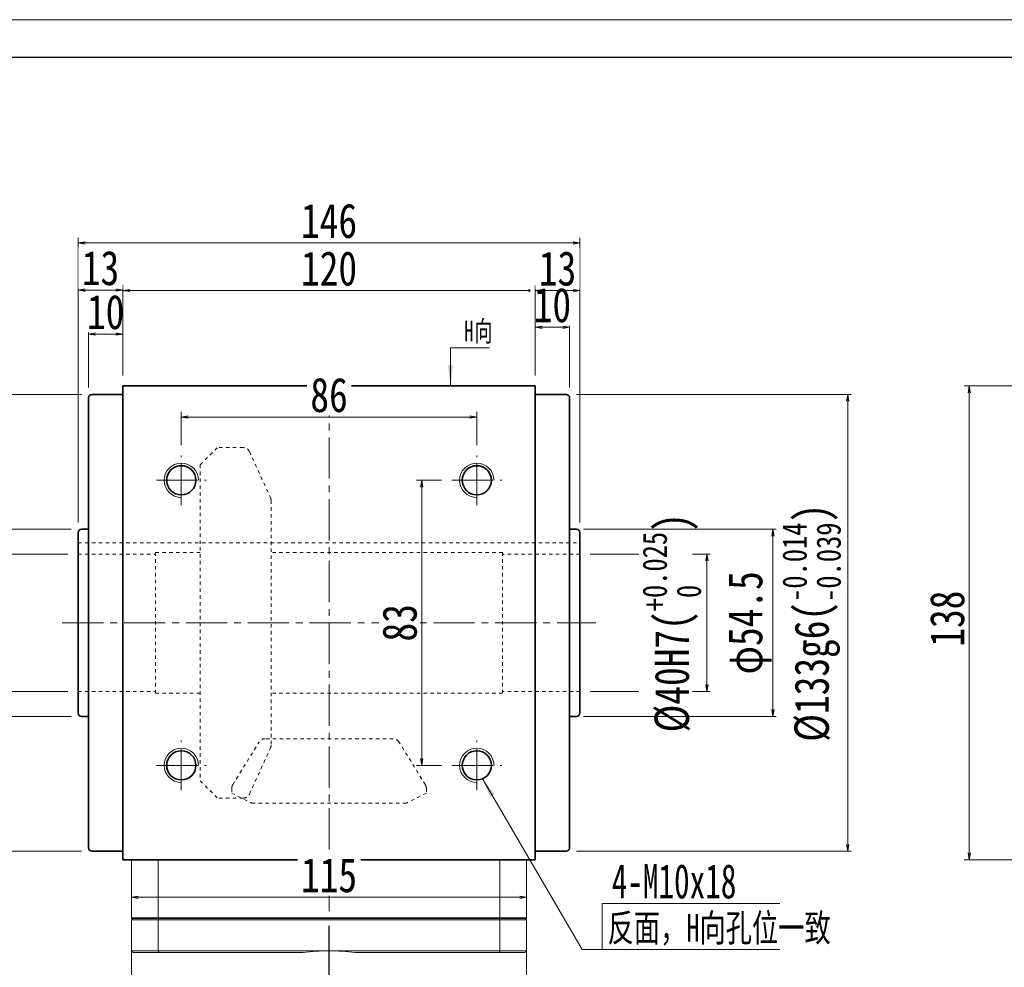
# Model space of a CAD drawing. Header units: millimetres. Extents: x 36 to 1352, y 12 to 678.
# Tile 4 of 5: x 197 to 483, y 402 to 678. Entities that reach past the tile are written whole.
import ezdxf

# ---------------------------------------------------------------- set-up
doc = ezdxf.new("R2010")
doc.units = ezdxf.units.MM
for name, pattern in [('CENTER2', [28.575, 19.05, -3.175, 3.175, -3.175]), ('点画线', [18, 12, -2, 2, -2]), ('虚线', [2, 1, -1])]:
    doc.linetypes.add(name, pattern=pattern)
doc.layers.add('3中心线层', color=1, linetype='CENTER2')
for name, color, linetype, lineweight in [('中心线层', 1, '点画线', 18), ('图框_外框线', 7, 'Continuous', 18), ('尺寸线层', 3, 'Continuous', 18), ('粗实线层', 7, 'Continuous', 35)]:
    doc.layers.add(name, color=color, linetype=linetype, lineweight=lineweight)
doc.styles.get("Standard").update_dxf_attribs({"font": 'SimSun.ttf'})
doc.styles.add('宋体', font='SimSun.ttf', dxfattribs={"width": 0.8})
doc.styles.add('标准', font='txt', dxfattribs={"width": 0.667})
doc.dimstyles.new('A水平标注$0', dxfattribs={"dimtxt": 3.5, "dimasz": 2, "dimexe": 1.5, "dimexo": 3, "dimgap": 1.1, "dimtad": 1, "dimtoh": 1, "dimdec": 4, "dimdsep": 46, "dimtxsty": '宋体', "dimblk": 'OPEN', "dimcen": 3, "dimclrd": 3, "dimclre": 3, "dimclrt": 6, "dimadec": 0, "dimazin": 0, "dimtm": 1e-09, "dimtfac": 1, "dimtdec": 4, "dimtix": 1, "dimtmove": 0, "dimatfit": 3, "dimldrblk": 'OPEN', "dimfxl": 0, "dimlwd": 13, "dimlwe": 13, "dimarcsym": 0})
doc.dimstyles.new('D直径标注φ25', dxfattribs={"dimtxt": 3.5, "dimasz": 2, "dimexe": 1, "dimexo": 3, "dimtad": 1, "dimtoh": 1, "dimdec": 1, "dimdsep": 46, "dimtxsty": '宋体', "dimblk": 'OPEN', "dimcen": 3, "dimclrd": 3, "dimclre": 3, "dimclrt": 130, "dimadec": 0, "dimazin": 0, "dimtm": 1e-09, "dimtfac": 1, "dimtdec": 1, "dimtmove": 0, "dimatfit": 0, "dimldrblk": 'OPEN', "dimfxl": 0, "dimlwd": 13, "dimlwe": 13, "dimarcsym": 0})
doc.dimstyles.new('螺孔(M8-7H)', dxfattribs={"dimtxt": 3.5, "dimasz": 2, "dimexe": 1.25, "dimexo": 3, "dimtad": 1, "dimtoh": 1, "dimdec": 4, "dimdsep": 46, "dimtxsty": '宋体', "dimblk": 'OPEN', "dimcen": 3, "dimclrd": 3, "dimclre": 3, "dimclrt": 2, "dimadec": 0, "dimazin": 0, "dimtm": 1e-09, "dimtfac": 1, "dimtdec": 4, "dimtmove": 0, "dimatfit": 3, "dimldrblk": 'OPEN', "dimfxl": 0, "dimlwd": 9, "dimlwe": 9, "dimarcsym": 0})

# ---------------------------------------------------------------- blocks, each defined once
blk = doc.blocks.new('_Open')
at = {"color": 0, "linetype": 'ByBlock', "lineweight": -2}
for p, q in [((-1, 0.17), (0, 0)), ((-1, -0.17), (0, 0)), ((0, 0), (-1, 0))]:
    blk.add_line(p, q, dxfattribs=at)
blk = doc.blocks.new('*D10')
at = {"layer": 'Defpoints', "color": 0, "transparency": 16777216}
for p in [(507.73, 571.52), (472.87, 433.52), (507.73, 433.52)]:
    blk.add_point(p, dxfattribs=at)
at = {"layer": '尺寸线层', "color": 3, "lineweight": 13, "transparency": 16777216}
for p, q in [((504.73, 571.52), (471.37, 571.52)), ((472.87, 569.52), (472.87, 435.52)), ((504.73, 433.52), (471.37, 433.52))]:
    blk.add_line(p, q, dxfattribs=at)
at = {"layer": '尺寸线层', "color": 3, "lineweight": 13, "transparency": 16777216, "xscale": 2, "yscale": 2, "zscale": 2}
for p, rotation in [((472.87, 571.52), 90), ((472.87, 433.52), 270)]:
    blk.add_blockref('_Open', p, dxfattribs=dict(at, rotation=rotation))
at = {"layer": '尺寸线层', "color": 6, "transparency": 16777216, "insert": (466.49, 503.72), "char_height": 10, "attachment_point": 5, "rotation": 90, "style": '宋体', "bg_fill": 3, "box_fill_scale": 1.1, "bg_fill_color": 257, "bg_fill_transparency": 0}
blk.add_mtext('138', dxfattribs=at)
blk = doc.blocks.new('*D12')
at = {"layer": 'Defpoints', "color": 0, "transparency": 16777216}
for p in [(346.58, 599.24), (226.58, 571.52), (346.58, 571.52)]:
    blk.add_point(p, dxfattribs=at)
at = {"layer": '尺寸线层', "color": 3, "lineweight": 13, "transparency": 16777216}
for p, q in [((226.58, 574.52), (226.58, 600.74)), ((228.58, 599.24), (344.58, 599.24)), ((346.58, 574.52), (346.58, 600.74))]:
    blk.add_line(p, q, dxfattribs=at)
at = {"layer": '尺寸线层', "color": 3, "lineweight": 13, "transparency": 16777216, "xscale": 2, "yscale": 2, "zscale": 2, "rotation": 180}
blk.add_blockref('_Open', (226.58, 599.24), dxfattribs=at)
at = {"layer": '尺寸线层', "color": 3, "lineweight": 13, "transparency": 16777216, "xscale": 2, "yscale": 2, "zscale": 2}
blk.add_blockref('_Open', (346.58, 599.24), dxfattribs=at)
at = {"layer": '尺寸线层', "color": 6, "transparency": 16777216, "insert": (286.58, 605.63), "char_height": 10, "attachment_point": 5, "style": '宋体', "bg_fill": 3, "box_fill_scale": 1.1, "bg_fill_color": 257, "bg_fill_transparency": 0}
blk.add_mtext('120', dxfattribs=at)
blk = doc.blocks.new('*D13')
at = {"layer": 'Defpoints', "color": 0, "transparency": 16777216}
for p in [(216.58, 586.57), (226.58, 571.52), (216.58, 568.02)]:
    blk.add_point(p, dxfattribs=at)
at = {"layer": '尺寸线层', "color": 3, "lineweight": 13, "transparency": 16777216}
for p, q in [((216.58, 571.02), (216.58, 588.07)), ((226.58, 574.52), (226.58, 588.07)), ((224.58, 586.57), (218.58, 586.57))]:
    blk.add_line(p, q, dxfattribs=at)
at = {"layer": '尺寸线层', "color": 3, "lineweight": 13, "transparency": 16777216, "xscale": 2, "yscale": 2, "zscale": 2, "rotation": 180}
blk.add_blockref('_Open', (216.58, 586.57), dxfattribs=at)
at = {"layer": '尺寸线层', "color": 3, "lineweight": 13, "transparency": 16777216, "xscale": 2, "yscale": 2, "zscale": 2}
blk.add_blockref('_Open', (226.58, 586.57), dxfattribs=at)
at = {"layer": '尺寸线层', "color": 6, "transparency": 16777216, "insert": (221.58, 592.96), "char_height": 10, "attachment_point": 5, "style": '宋体', "bg_fill": 3, "box_fill_scale": 1.1, "bg_fill_color": 257, "bg_fill_transparency": 0}
blk.add_mtext('10', dxfattribs=at)
blk = doc.blocks.new('*D14')
at = {"layer": 'Defpoints', "color": 0, "transparency": 16777216}
for p in [(356.58, 588.57), (346.58, 571.52), (356.58, 568.02)]:
    blk.add_point(p, dxfattribs=at)
at = {"layer": '尺寸线层', "color": 3, "lineweight": 13, "transparency": 16777216}
for p, q in [((346.58, 574.52), (346.58, 590.07)), ((348.58, 588.57), (354.58, 588.57)), ((356.58, 571.02), (356.58, 590.07))]:
    blk.add_line(p, q, dxfattribs=at)
at = {"layer": '尺寸线层', "color": 3, "lineweight": 13, "transparency": 16777216, "xscale": 2, "yscale": 2, "zscale": 2, "rotation": 180}
blk.add_blockref('_Open', (346.58, 588.57), dxfattribs=at)
at = {"layer": '尺寸线层', "color": 3, "lineweight": 13, "transparency": 16777216, "xscale": 2, "yscale": 2, "zscale": 2}
blk.add_blockref('_Open', (356.58, 588.57), dxfattribs=at)
at = {"layer": '尺寸线层', "color": 6, "transparency": 16777216, "insert": (351.58, 594.96), "char_height": 10, "attachment_point": 5, "style": '宋体', "bg_fill": 3, "box_fill_scale": 1.1, "bg_fill_color": 257, "bg_fill_transparency": 0}
blk.add_mtext('10', dxfattribs=at)
blk = doc.blocks.new('*D15')
at = {"layer": 'Defpoints', "color": 0, "transparency": 16777216}
for p in [(359.58, 613.12), (213.58, 528.77), (359.58, 528.77)]:
    blk.add_point(p, dxfattribs=at)
at = {"layer": '尺寸线层', "color": 3, "lineweight": 13, "transparency": 16777216}
for p, q in [((213.58, 531.77), (213.58, 614.62)), ((359.58, 531.77), (359.58, 614.62)), ((215.58, 613.12), (357.58, 613.12))]:
    blk.add_line(p, q, dxfattribs=at)
at = {"layer": '尺寸线层', "color": 3, "lineweight": 13, "transparency": 16777216, "xscale": 2, "yscale": 2, "zscale": 2, "rotation": 180}
blk.add_blockref('_Open', (213.58, 613.12), dxfattribs=at)
at = {"layer": '尺寸线层', "color": 3, "lineweight": 13, "transparency": 16777216, "xscale": 2, "yscale": 2, "zscale": 2}
blk.add_blockref('_Open', (359.58, 613.12), dxfattribs=at)
at = {"layer": '尺寸线层', "color": 6, "transparency": 16777216, "insert": (286.58, 619.51), "char_height": 10, "attachment_point": 5, "style": '宋体', "bg_fill": 3, "box_fill_scale": 1.1, "bg_fill_color": 257, "bg_fill_transparency": 0}
blk.add_mtext('146', dxfattribs=at)
blk = doc.blocks.new('*D16')
at = {"layer": 'Defpoints', "color": 0, "transparency": 16777216}
for p in [(359.58, 522.52), (359.58, 482.52)]:
    blk.add_point(p, dxfattribs=at)
at = {"layer": '尺寸线层', "color": 3, "lineweight": 13, "transparency": 16777216}
for p, q in [((362.58, 522.52), (397.51, 522.52)), ((396.51, 484.52), (396.51, 520.52)), ((362.58, 482.52), (397.51, 482.52))]:
    blk.add_line(p, q, dxfattribs=at)
at = {"layer": '尺寸线层', "color": 3, "lineweight": 13, "transparency": 16777216, "xscale": 2, "yscale": 2, "zscale": 2}
for p, rotation in [((396.51, 522.52), 90), ((396.51, 482.52), 270)]:
    blk.add_blockref('_Open', p, dxfattribs=dict(at, rotation=rotation))
at = {"layer": '尺寸线层', "color": 130, "transparency": 16777216, "insert": (386.3, 502.52), "char_height": 10, "attachment_point": 5, "rotation": 90, "style": '宋体', "bg_fill": 3, "box_fill_scale": 1.1, "bg_fill_color": 257, "bg_fill_transparency": 0}
blk.add_mtext('{\\A1;\\A1;%%C40H7({\\H0.707107x;\\S+0.025^  0;})}', dxfattribs=at)
at = {"layer": 'Defpoints', "color": 0, "transparency": 16777216}
blk.add_point((396.51, 522.52), dxfattribs=at)
blk = doc.blocks.new('*D17')
at = {"layer": 'Defpoints', "color": 0, "transparency": 16777216}
for p in [(357.58, 529.77), (415.73, 529.77), (357.58, 475.27)]:
    blk.add_point(p, dxfattribs=at)
at = {"layer": '尺寸线层', "color": 3, "lineweight": 13, "transparency": 16777216}
for p, q in [((360.58, 529.77), (416.73, 529.77)), ((415.73, 477.27), (415.73, 527.77)), ((360.58, 475.27), (416.73, 475.27))]:
    blk.add_line(p, q, dxfattribs=at)
at = {"layer": '尺寸线层', "color": 3, "lineweight": 13, "transparency": 16777216, "xscale": 2, "yscale": 2, "zscale": 2}
for p, rotation in [((415.73, 529.77), 90), ((415.73, 475.27), 270)]:
    blk.add_blockref('_Open', p, dxfattribs=dict(at, rotation=rotation))
at = {"layer": '尺寸线层', "color": 130, "transparency": 16777216, "insert": (409.01, 502.52), "char_height": 10, "attachment_point": 5, "rotation": 90, "style": '宋体', "bg_fill": 3, "box_fill_scale": 1.1, "bg_fill_color": 256, "bg_fill_true_color": 13158600, "bg_fill_transparency": 0}
blk.add_mtext('φ54.5', dxfattribs=at)
blk = doc.blocks.new('*D18')
at = {"layer": 'Defpoints', "color": 0, "transparency": 16777216}
for p in [(217.58, 569.02), (137.78, 436.02), (217.58, 436.02)]:
    blk.add_point(p, dxfattribs=at)
at = {"layer": '尺寸线层', "color": 3, "lineweight": 13, "transparency": 16777216}
for p, q in [((214.58, 569.02), (136.78, 569.02)), ((137.78, 567.02), (137.78, 438.02)), ((214.58, 436.02), (136.78, 436.02))]:
    blk.add_line(p, q, dxfattribs=at)
at = {"layer": '尺寸线层', "color": 3, "lineweight": 13, "transparency": 16777216, "xscale": 2, "yscale": 2, "zscale": 2}
for p, rotation in [((137.78, 569.02), 89.99999999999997), ((137.78, 436.02), 270)]:
    blk.add_blockref('_Open', p, dxfattribs=dict(at, rotation=rotation))
at = {"layer": '尺寸线层', "color": 130, "transparency": 16777216, "insert": (127.24, 502.52), "char_height": 10, "attachment_point": 5, "rotation": 90, "style": '宋体', "bg_fill": 3, "box_fill_scale": 1.1, "bg_fill_color": 257, "bg_fill_transparency": 0}
blk.add_mtext('{\\A1;\\A1;%%C133g6({\\H0.707107x;\\S-0.014^ -0.039;})}', dxfattribs=at)
blk = doc.blocks.new('*D19')
at = {"layer": 'Defpoints', "color": 0, "transparency": 16777216}
for p in [(213.58, 522.52), (213.58, 482.52)]:
    blk.add_point(p, dxfattribs=at)
at = {"layer": '尺寸线层', "color": 3, "lineweight": 13, "transparency": 16777216}
for p, q in [((210.58, 522.52), (190.52, 522.52)), ((191.52, 484.52), (191.52, 520.52)), ((210.58, 482.52), (190.52, 482.52))]:
    blk.add_line(p, q, dxfattribs=at)
at = {"layer": '尺寸线层', "color": 3, "lineweight": 13, "transparency": 16777216, "xscale": 2, "yscale": 2, "zscale": 2}
for p, rotation in [((191.52, 522.52), 90), ((191.52, 482.52), 270)]:
    blk.add_blockref('_Open', p, dxfattribs=dict(at, rotation=rotation))
at = {"layer": '尺寸线层', "color": 130, "transparency": 16777216, "insert": (181.32, 502.52), "char_height": 10, "attachment_point": 5, "rotation": 90, "style": '宋体', "bg_fill": 3, "box_fill_scale": 1.1, "bg_fill_color": 257, "bg_fill_transparency": 0}
blk.add_mtext('{\\A1;\\A1;%%C40H7({\\H0.707107x;\\S+0.025^  0;})}', dxfattribs=at)
at = {"layer": 'Defpoints', "color": 0, "transparency": 16777216}
blk.add_point((191.52, 522.52), dxfattribs=at)
blk = doc.blocks.new('*D20')
at = {"layer": 'Defpoints', "color": 0, "transparency": 16777216}
for p in [(162.14, 529.77), (214.58, 529.77), (214.58, 475.27)]:
    blk.add_point(p, dxfattribs=at)
at = {"layer": '尺寸线层', "color": 3, "lineweight": 13, "transparency": 16777216}
for p, q in [((211.58, 529.77), (161.14, 529.77)), ((162.14, 477.27), (162.14, 527.77)), ((211.58, 475.27), (161.14, 475.27))]:
    blk.add_line(p, q, dxfattribs=at)
at = {"layer": '尺寸线层', "color": 3, "lineweight": 13, "transparency": 16777216, "xscale": 2, "yscale": 2, "zscale": 2}
for p, rotation in [((162.14, 529.77), 90), ((162.14, 475.27), 270)]:
    blk.add_blockref('_Open', p, dxfattribs=dict(at, rotation=rotation))
at = {"layer": '尺寸线层', "color": 130, "transparency": 16777216, "insert": (155.41, 502.52), "char_height": 10, "attachment_point": 5, "rotation": 90, "style": '宋体', "bg_fill": 3, "box_fill_scale": 1.1, "bg_fill_color": 257, "bg_fill_transparency": 0}
blk.add_mtext('φ54.5', dxfattribs=at)
blk = doc.blocks.new('*D21')
at = {"layer": 'Defpoints', "color": 0, "transparency": 16777216}
for p in [(355.58, 569.02), (355.58, 436.02), (437.53, 436.02)]:
    blk.add_point(p, dxfattribs=at)
at = {"layer": '尺寸线层', "color": 3, "lineweight": 13, "transparency": 16777216}
for p, q in [((358.58, 569.02), (438.53, 569.02)), ((437.53, 567.02), (437.53, 438.02)), ((358.58, 436.02), (438.53, 436.02))]:
    blk.add_line(p, q, dxfattribs=at)
at = {"layer": '尺寸线层', "color": 3, "lineweight": 13, "transparency": 16777216, "xscale": 2, "yscale": 2, "zscale": 2}
for p, rotation in [((437.53, 569.02), 90), ((437.53, 436.02), 270)]:
    blk.add_blockref('_Open', p, dxfattribs=dict(at, rotation=rotation))
at = {"layer": '尺寸线层', "color": 130, "transparency": 16777216, "insert": (426.99, 502.52), "char_height": 10, "attachment_point": 5, "rotation": 90, "style": '宋体', "bg_fill": 3, "box_fill_scale": 1.1, "bg_fill_color": 257, "bg_fill_transparency": 0}
blk.add_mtext('{\\A1;\\A1;%%C133g6({\\H0.707107x;\\S-0.014^ -0.039;})}', dxfattribs=at)
blk = doc.blocks.new('*D23')
at = {"layer": 'Defpoints', "color": 0, "transparency": 16777216}
for p in [(243.58, 562.42), (243.58, 551.27), (329.58, 551.27)]:
    blk.add_point(p, dxfattribs=at)
at = {"layer": '尺寸线层', "color": 3, "lineweight": 13, "transparency": 16777216}
for p, q in [((243.58, 554.27), (243.58, 563.92)), ((327.58, 562.42), (245.58, 562.42)), ((329.58, 554.27), (329.58, 563.92))]:
    blk.add_line(p, q, dxfattribs=at)
at = {"layer": '尺寸线层', "color": 3, "lineweight": 13, "transparency": 16777216, "xscale": 2, "yscale": 2, "zscale": 2, "rotation": 180}
blk.add_blockref('_Open', (243.58, 562.42), dxfattribs=at)
at = {"layer": '尺寸线层', "color": 3, "lineweight": 13, "transparency": 16777216, "xscale": 2, "yscale": 2, "zscale": 2}
blk.add_blockref('_Open', (329.58, 562.42), dxfattribs=at)
at = {"layer": '尺寸线层', "color": 6, "transparency": 16777216, "insert": (286.58, 568.81), "char_height": 10, "attachment_point": 5, "style": '宋体', "bg_fill": 3, "box_fill_scale": 1.1, "bg_fill_color": 257, "bg_fill_transparency": 0}
blk.add_mtext('86', dxfattribs=at)
blk = doc.blocks.new('*X5')
at = {"layer": '尺寸线层', "linetype": 'Continuous'}
blk.add_hatch(color=0, dxfattribs=at).paths.add_polyline_path([(-1.02, -11.08), (-1.77, -5.08), (-0.27, -5.08)], flags=0)
at = {"layer": '尺寸线层', "color": 0, "linetype": 'Continuous'}
blk.add_line((-1.02, -11.08), (-1.02, 0), dxfattribs=at)
at = {"layer": '尺寸线层', "color": 0}
for p, q in [((-1.02, 0), (0, 0)), ((0, 0), (10.33, 0)), ((0, 0), (0, 0))]:
    blk.add_line(p, q, dxfattribs=at)
at = {"layer": '尺寸线层', "color": 0, "insert": (3, 1.2), "char_height": 6, "width": 14.6581, "attachment_point": 7, "line_spacing_factor": 1.15057, "style": '标准'}
blk.add_mtext('\\T1.1;H向', dxfattribs=at)
blk = doc.blocks.new('*D24')
at = {"layer": 'Defpoints', "color": 0, "transparency": 16777216}
for p in [(359.58, 599.24), (346.58, 571.52), (359.58, 528.77)]:
    blk.add_point(p, dxfattribs=at)
at = {"layer": '尺寸线层', "color": 3, "lineweight": 13, "transparency": 16777216}
for p, q in [((346.58, 574.52), (346.58, 600.74)), ((348.58, 599.24), (357.58, 599.24)), ((359.58, 531.77), (359.58, 600.74))]:
    blk.add_line(p, q, dxfattribs=at)
at = {"layer": '尺寸线层', "color": 3, "lineweight": 13, "transparency": 16777216, "xscale": 2, "yscale": 2, "zscale": 2, "rotation": 180}
blk.add_blockref('_Open', (346.58, 599.24), dxfattribs=at)
at = {"layer": '尺寸线层', "color": 3, "lineweight": 13, "transparency": 16777216, "xscale": 2, "yscale": 2, "zscale": 2}
blk.add_blockref('_Open', (359.58, 599.24), dxfattribs=at)
at = {"layer": '尺寸线层', "color": 6, "transparency": 16777216, "insert": (353.08, 605.63), "char_height": 10, "attachment_point": 5, "style": '宋体', "bg_fill": 3, "box_fill_scale": 1.1, "bg_fill_color": 257, "bg_fill_transparency": 0}
blk.add_mtext('13', dxfattribs=at)
blk = doc.blocks.new('*D25')
at = {"layer": 'Defpoints', "color": 0, "transparency": 16777216}
for p in [(213.58, 599.37), (226.58, 571.52), (213.58, 528.77)]:
    blk.add_point(p, dxfattribs=at)
at = {"layer": '尺寸线层', "color": 3, "lineweight": 13, "transparency": 16777216}
for p, q in [((213.58, 531.77), (213.58, 600.87)), ((224.58, 599.37), (215.58, 599.37)), ((226.58, 574.52), (226.58, 600.87))]:
    blk.add_line(p, q, dxfattribs=at)
at = {"layer": '尺寸线层', "color": 3, "lineweight": 13, "transparency": 16777216, "xscale": 2, "yscale": 2, "zscale": 2, "rotation": 180}
blk.add_blockref('_Open', (213.58, 599.37), dxfattribs=at)
at = {"layer": '尺寸线层', "color": 3, "lineweight": 13, "transparency": 16777216, "xscale": 2, "yscale": 2, "zscale": 2}
blk.add_blockref('_Open', (226.58, 599.37), dxfattribs=at)
at = {"layer": '尺寸线层', "color": 6, "transparency": 16777216, "insert": (220.08, 605.76), "char_height": 10, "attachment_point": 5, "style": '宋体', "bg_fill": 3, "box_fill_scale": 1.1, "bg_fill_color": 257, "bg_fill_transparency": 0}
blk.add_mtext('13', dxfattribs=at)
blk = doc.blocks.new('*D26')
at = {"layer": 'Defpoints', "color": 0, "transparency": 16777216}
for p in [(322.33, 544.02), (313.56, 461.02), (322.33, 461.02)]:
    blk.add_point(p, dxfattribs=at)
at = {"layer": '尺寸线层', "color": 3, "lineweight": 13, "transparency": 16777216}
for p, q in [((319.33, 544.02), (312.06, 544.02)), ((313.56, 542.02), (313.56, 463.02)), ((319.33, 461.02), (312.06, 461.02))]:
    blk.add_line(p, q, dxfattribs=at)
at = {"layer": '尺寸线层', "color": 3, "lineweight": 13, "transparency": 16777216, "xscale": 2, "yscale": 2, "zscale": 2}
for p, rotation in [((313.56, 544.02), 90), ((313.56, 461.02), 270)]:
    blk.add_blockref('_Open', p, dxfattribs=dict(at, rotation=rotation))
at = {"layer": '尺寸线层', "color": 6, "transparency": 16777216, "insert": (307.17, 502.52), "char_height": 10, "attachment_point": 5, "rotation": 90, "style": '宋体', "bg_fill": 3, "box_fill_scale": 1.1, "bg_fill_color": 257, "bg_fill_transparency": 0}
blk.add_mtext('83', dxfattribs=at)
blk = doc.blocks.new('*D7')
at = {"layer": 'Defpoints', "color": 0, "transparency": 16777216}
for p in [(229.08, 433.42), (344.08, 433.42), (344.08, 422.64)]:
    blk.add_point(p, dxfattribs=at)
at = {"layer": '尺寸线层', "color": 3, "lineweight": 13, "transparency": 16777216}
for p, q in [((229.08, 430.42), (229.08, 421.14)), ((344.08, 430.42), (344.08, 421.14)), ((231.08, 422.64), (342.08, 422.64))]:
    blk.add_line(p, q, dxfattribs=at)
at = {"layer": '尺寸线层', "color": 3, "lineweight": 13, "transparency": 16777216, "xscale": 2, "yscale": 2, "zscale": 2, "rotation": 180}
blk.add_blockref('_Open', (229.08, 422.64), dxfattribs=at)
at = {"layer": '尺寸线层', "color": 3, "lineweight": 13, "transparency": 16777216, "xscale": 2, "yscale": 2, "zscale": 2}
blk.add_blockref('_Open', (344.08, 422.64), dxfattribs=at)
at = {"layer": '尺寸线层', "color": 6, "transparency": 16777216, "insert": (286.58, 429), "char_height": 10, "attachment_point": 5, "style": '宋体', "bg_fill": 3, "box_fill_scale": 1.1, "bg_fill_color": 257, "bg_fill_transparency": 0}
blk.add_mtext('115', dxfattribs=at)
blk = doc.blocks.new('*D32')
at = {"color": 3, "lineweight": 9, "transparency": 16777216}
for p, q in [((521.45, 451.94), (522.42, 453.69)), ((520.47, 450.2), (515.57, 441.48)), ((483.41, 384.28), (514.59, 439.74)), ((434.24, 384.28), (483.41, 384.28))]:
    blk.add_line(p, q, dxfattribs=at)
at = {"layer": 'Defpoints', "color": 0, "transparency": 16777216}
for p in [(520.47, 450.2), (515.57, 441.48)]:
    blk.add_point(p, dxfattribs=at)
at = {"color": 3, "lineweight": 9, "transparency": 16777216, "xscale": 2, "yscale": 2, "zscale": 2}
for p, rotation in [((520.47, 450.2), 240.6614555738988), ((515.57, 441.48), 60.66145557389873)]:
    blk.add_blockref('_Open', p, dxfattribs=dict(at, rotation=rotation))
at = {"color": 2, "transparency": 16777216, "insert": (458.08, 390.89), "char_height": 10, "attachment_point": 5, "style": '宋体', "bg_fill": 3, "box_fill_scale": 1.1, "bg_fill_color": 257, "bg_fill_transparency": 0}
blk.add_mtext('4-M10{\\famgdt|b0|i0|c0|p0;x}{18}', dxfattribs=at)

msp = doc.modelspace()

# ---------------------------------------------------------------- hatches: boundary and pattern name
at = {"layer": '尺寸线层', "linetype": 'Continuous'}
msp.add_hatch(color=0, dxfattribs=at).paths.add_polyline_path([(331.11067, 457.32246), (334.77843, 452.51516), (333.48224, 451.76025)], flags=0)

# ---------------------------------------------------------------- linework, layer by layer
at = {"color": 7, "linetype": 'Continuous', "lineweight": 15}
for p, q in [((226.58247, 433.51902), (227.58247, 433.51902)), ((229.08247, 433.41787), (229.08247, 416.51902)), ((236.88589, 416.51902), (236.88589, 433.41787)), ((336.27905, 433.41787), (336.27905, 416.51902)), ((344.08247, 416.51902), (344.08247, 433.41787)), ((229.08247, 416.01902), (236.88589, 416.01902)), ((229.08247, 416.01902), (229.08247, 407.01902)), ((237.07237, 416.51902), (229.58247, 416.51902)), ((236.88589, 416.01902), (336.27905, 416.01902)), ((236.88589, 407.01902), (236.88589, 416.01902)), ((336.09257, 416.51902), (237.07237, 416.51902)), ((343.58247, 416.51902), (336.09257, 416.51902)), ((336.27905, 416.01902), (336.27905, 407.01902)), ((336.27905, 416.01902), (344.08247, 416.01902)), ((344.08247, 407.01902), (344.08247, 416.01902)), ((236.88589, 407.01902), (229.08247, 407.01902)), ((286.58247, 407.01902), (236.88589, 407.01902)), ((336.27905, 407.01902), (286.58247, 407.01902)), ((344.08247, 407.01902), (336.27905, 407.01902)), ((229.58247, 406.51902), (237.07237, 406.51902)), ((237.07237, 406.51902), (279.01609, 406.51902)), ((294.14884, 406.51902), (336.09257, 406.51902)), ((336.09257, 406.51902), (343.58247, 406.51902))]:
    msp.add_line(p, q, dxfattribs=at)
for centre, radius, start, end in [((243.58247, 544.01902), 5, 0, 270), ((329.58247, 544.01902), 5, 0, 270), ((243.58247, 461.01902), 5, 0, 270), ((329.58247, 461.01902), 5, 0, 270), ((286.58247, 349.51902), 57.5, 90, 97.5614297), ((286.58247, 349.51902), 57.5, 82.4385703, 90)]:
    msp.add_arc(centre, radius, start, end, dxfattribs=at)
for points in [[(229.08247, 416.01902), (229.58247, 416.51902)], [(236.88589, 416.01902), (237.07237, 416.51902)], [(336.27905, 416.01902), (336.09257, 416.51902)], [(343.58247, 416.51902), (344.08247, 416.01902)], [(229.08247, 371.01902), (229.08247, 407.01902)], [(229.08247, 407.01902), (229.58247, 406.51902)], [(236.88589, 407.01902), (237.07237, 406.51902)], [(336.27905, 407.01902), (336.09257, 406.51902)], [(343.58247, 406.51902), (344.08247, 407.01902)], [(344.08247, 407.01902), (344.08247, 371.01902)]]:
    msp.add_open_spline(points, degree=1, dxfattribs=at)
at = {"layer": '3中心线层'}
msp.add_line((286.58247, 280.90233), (286.58247, 416.51902), dxfattribs=at)
at = {"layer": '中心线层'}
for p, q in [((286.58247, 574.51902), (286.58247, 416.51902)), ((243.58247, 536.76902), (243.58247, 551.26902)), ((329.58247, 536.76902), (329.58247, 551.26902)), ((236.33247, 544.01902), (250.83247, 544.01902)), ((322.33247, 544.01902), (336.83247, 544.01902)), ((208.9256, 502.51902), (364.23933, 502.51902)), ((243.58247, 453.76902), (243.58247, 468.26902)), ((329.58247, 453.76902), (329.58247, 468.26902)), ((236.33247, 461.01902), (250.83247, 461.01902)), ((322.33247, 461.01902), (336.83247, 461.01902))]:
    msp.add_line(p, q, dxfattribs=at)
at = {"layer": '尺寸线层', "color": 0}
for p, q in [((366.00528, 420.80873), (417.79507, 420.80873)), ((366.00528, 407.38722), (366.00528, 420.80873)), ((360.1935, 407.38722), (366.00528, 407.38722)), ((366.00528, 407.38722), (417.79507, 407.38722))]:
    msp.add_line(p, q, dxfattribs=at)
at = {"layer": '粗实线层'}
for p, q in [((226.58247, 571.51902), (346.58247, 571.51902)), ((226.58247, 571.51902), (226.58247, 433.51902)), ((346.58247, 433.51902), (346.58247, 571.51902)), ((216.58247, 437.01902), (216.58247, 568.01902)), ((217.58247, 569.01902), (226.58247, 569.01902)), ((346.58247, 569.01902), (355.58247, 569.01902)), ((356.58247, 568.01902), (356.58247, 437.01902)), ((213.58247, 476.26902), (213.58247, 528.76902)), ((214.58247, 529.76902), (216.58247, 529.76902)), ((216.58247, 475.26902), (214.58247, 475.26902)), ((226.58247, 436.01902), (217.58247, 436.01902)), ((355.58247, 436.01902), (346.58247, 436.01902)), ((346.58247, 433.51902), (226.58247, 433.51902)), ((344.08247, 416.51902), (229.08247, 416.51902))]:
    msp.add_line(p, q, dxfattribs=at)
at = {"layer": '粗实线层', "color": 6, "linetype": '虚线', "lineweight": 18}
for p, q in [((213.58247, 522.51902), (236.08247, 522.51902)), ((236.08247, 523.01902), (236.08247, 482.01902)), ((249.08247, 523.01902), (236.08247, 523.01902)), ((337.08247, 523.01902), (269.71032, 523.01902)), ((337.08247, 523.01902), (337.08247, 482.01902)), ((359.58247, 522.51902), (337.08247, 522.51902)), ((213.58247, 482.51902), (236.08247, 482.51902)), ((249.08247, 482.01902), (236.08247, 482.01902)), ((337.08247, 482.01902), (269.71032, 482.01902)), ((359.58247, 482.51902), (337.08247, 482.51902)), ((258.54871, 455.33286), (266.2334, 467.83229)), ((305.22778, 468.78482), (267.93716, 468.78482)), ((314.61623, 455.33286), (306.93153, 467.83229)), ((263.41239, 452.67752), (269.52928, 466.05852)), ((249.08247, 456.50902), (254.08247, 451.50902)), ((258.25247, 454.28538), (258.25247, 452.93772)), ((258.25247, 452.93772), (264.08247, 450.02251)), ((314.91247, 452.93772), (309.08247, 450.02251)), ((314.91247, 454.28538), (314.91247, 452.93772)), ((261.59343, 451.50902), (254.08247, 451.50902)), ((264.08247, 450.02251), (309.08247, 450.02251))]:
    msp.add_line(p, q, dxfattribs=at)
at = {"layer": '粗实线层'}
for centre in [(243.58247, 544.01902), (329.58247, 544.01902), (243.58247, 461.01902), (329.58247, 461.01902)]:
    msp.add_circle(centre, 4.25, dxfattribs=at)
for centre, start, end in [((217.58247, 568.01902), 90, 180), ((355.58247, 568.01902), 0, 90), ((214.58247, 528.76902), 90, 180), ((214.58247, 476.26902), 180, 270), ((217.58247, 437.01902), 180, 270), ((355.58247, 437.01902), 270, 360)]:
    msp.add_arc(centre, 1, start, end, dxfattribs=at)
at = {"layer": '粗实线层', "color": 6, "linetype": '虚线', "lineweight": 18}
for centre, start, end in [((267.93716, 466.78482), 90, 148.4166667), ((305.22778, 466.78482), 31.5833333, 90), ((267.71032, 466.89002), 335.4333333, 360), ((260.25247, 454.28538), 148.4166667, 180), ((312.91247, 454.28538), 0, 31.5833333), ((261.59343, 453.50902), 270, 335.4333333)]:
    msp.add_arc(centre, 2, start, end, dxfattribs=at)

# ---------------------------------------------------------------- texts
at = {"layer": '尺寸线层', "color": 0, "width": 0.7}
msp.add_text('反面，H向孔位一致', height=8, dxfattribs=at).set_placement((367.63686, 409.70157))

# ---------------------------------------------------------------- dimensions: what is measured, and where the dimension line sits
at = {"layer": '尺寸线层'}
dim = msp.add_linear_dim(base=(472.87462, 433.51902), p1=(507.72987, 571.51902), p2=(507.72987, 433.51902), angle=270, dimstyle='A水平标注$0', override={"dimtxt": 10, "dimgap": 1.5, "dimblk": 'Open', "dimtfill": 1, "dimtfillclr": 256}, dxfattribs=at)
dim.commit()
dim.dimension.update_dxf_attribs({"geometry": '*D10', "text_midpoint": (472.87462, 503.71958), "dimtype": 160})

# ---------------------------------------------------------------- next in the draw order: dimensions: what is measured, and where the dimension line sits
dim = msp.add_linear_dim(base=(346.58247, 599.24354), p1=(226.58247, 571.51902), p2=(346.58247, 571.51902), dimstyle='A水平标注$0', override={"dimtxt": 10, "dimgap": 1.5, "dimblk": 'Open', "dimtfill": 1, "dimtfillclr": 256}, dxfattribs=at)
dim.commit()
dim.dimension.update_dxf_attribs({"geometry": '*D12', "text_midpoint": (286.58247, 599.24354), "dimtype": 160})

# ---------------------------------------------------------------- next in the draw order: dimensions: what is measured, and where the dimension line sits
for base, p1, p2, picture, middle in [((216.58247, 586.56695), (226.58247, 571.51902), (216.58247, 568.01902), '*D13', (221.58247, 586.56695)), ((356.58247, 588.57258), (346.58247, 571.51902), (356.58247, 568.01902), '*D14', (351.58247, 588.57258))]:
    dim = msp.add_linear_dim(base=base, p1=p1, p2=p2, dimstyle='A水平标注$0', override={"dimtxt": 10, "dimgap": 1.5, "dimblk": 'Open', "dimtfill": 1, "dimtfillclr": 256}, dxfattribs=at)
    dim.commit()
    dim.dimension.update_dxf_attribs({"geometry": picture, "text_midpoint": middle, "dimtype": 160})

# ---------------------------------------------------------------- next in the draw order: dimensions: what is measured, and where the dimension line sits
dim = msp.add_linear_dim(base=(359.58247, 613.12186), p1=(213.58247, 528.76902), p2=(359.58247, 528.76902), dimstyle='A水平标注$0', override={"dimtxt": 10, "dimgap": 1.5, "dimblk": 'Open', "dimtfill": 1, "dimtfillclr": 256}, dxfattribs=at)
dim.commit()
dim.dimension.update_dxf_attribs({"geometry": '*D15', "text_midpoint": (286.58247, 613.12186), "dimtype": 160})

# ---------------------------------------------------------------- next in the draw order: linework, layer by layer
at = {"layer": '粗实线层', "color": 6, "linetype": '虚线', "lineweight": 18}
for p, q in [((249.08247, 548.52902), (249.08247, 456.50902)), ((269.71032, 538.14802), (269.71032, 466.89002))]:
    msp.add_line(p, q, dxfattribs=at)
msp.add_arc((267.71032, 538.14802), 2, 0, 24.5666667, dxfattribs=at)

# ---------------------------------------------------------------- next in the draw order: dimensions: what is measured, and where the dimension line sits
at = {"layer": '尺寸线层'}
for base, p1, p2, angle, text, override, picture, middle in [((137.77647, 436.01902), (217.58247, 569.01902), (217.58247, 436.01902), 270, '{\\A1;\\A1;%%C133g6({\\H0.707107x;\\S-0.014^ -0.039;})}', {"dimtxt": 10, "dimgap": 1.5, "dimpost": 'φ<>', "dimtp": -0.014, "dimtm": 0.039, "dimtdec": 3, "dimtzin": 8}, '*D18', (137.77647, 502.51902)), ((396.5057, 522.51902), (359.58247, 482.51902), (359.58247, 522.51902), 90, '{\\A1;\\A1;%%C40H7({\\H0.707107x;\\S+0.025^  0;})}', {"dimtxt": 10, "dimgap": 1.5, "dimpost": 'φ<>', "dimtp": 0.025, "dimtm": 0, "dimtdec": 3, "dimtzin": 8}, '*D16', (396.5057, 502.51902))]:
    dim = msp.add_linear_dim(base=base, p1=p1, p2=p2, angle=angle, text=text, dimstyle='D直径标注φ25', override=override, dxfattribs=at)
    dim.commit()
    dim.dimension.update_dxf_attribs({"geometry": picture, "text_midpoint": middle, "dimtype": 160})
dim = msp.add_linear_dim(base=(243.58247, 562.42435), p1=(329.58247, 551.26902), p2=(243.58247, 551.26902), dimstyle='A水平标注$0', override={"dimtxt": 10, "dimgap": 1.5, "dimblk": 'Open', "dimtfill": 1, "dimtfillclr": 256}, dxfattribs=at)
dim.commit()
dim.dimension.update_dxf_attribs({"geometry": '*D23', "text_midpoint": (286.58247, 562.42435), "dimtype": 160})
dim = msp.add_linear_dim(base=(313.5566, 461.01902), p1=(322.33247, 544.01902), p2=(322.33247, 461.01902), angle=270, dimstyle='A水平标注$0', override={"dimtxt": 10, "dimgap": 1.5, "dimblk": 'Open', "dimtfill": 1, "dimtfillclr": 256}, dxfattribs=at)
dim.commit()
dim.dimension.update_dxf_attribs({"geometry": '*D26', "text_midpoint": (313.5566, 502.51902), "dimtype": 160})

# ---------------------------------------------------------------- next in the draw order: linework, layer by layer
at = {"layer": '粗实线层', "color": 6, "linetype": '虚线', "lineweight": 18}
for p, q in [((249.08247, 548.52902), (254.08247, 553.52902)), ((261.59343, 553.52902), (254.08247, 553.52902)), ((263.41239, 552.36052), (269.52928, 538.97952))]:
    msp.add_line(p, q, dxfattribs=at)
msp.add_arc((261.59343, 551.52902), 2, 24.5666667, 90, dxfattribs=at)

# ---------------------------------------------------------------- next in the draw order: block references
at = {"layer": '尺寸线层'}
msp.add_blockref('*X5', (322.91437, 582.59938), dxfattribs=at)

# ---------------------------------------------------------------- next in the draw order: dimensions: what is measured, and where the dimension line sits
dim = msp.add_linear_dim(base=(191.523, 522.51902), p1=(213.58247, 482.51902), p2=(213.58247, 522.51902), angle=90, text='{\\A1;\\A1;%%C40H7({\\H0.707107x;\\S+0.025^  0;})}', dimstyle='D直径标注φ25', override={"dimtxt": 10, "dimgap": 1.5, "dimpost": 'φ<>', "dimtp": 0.025, "dimtm": 0, "dimtdec": 3, "dimtzin": 8}, dxfattribs=at)
dim.commit()
dim.dimension.update_dxf_attribs({"geometry": '*D19', "text_midpoint": (191.523, 502.51902), "dimtype": 160})
dim = msp.add_linear_dim(base=(415.7315, 529.76902), p1=(357.58247, 475.26902), p2=(357.58247, 529.76902), angle=90, dimstyle='D直径标注φ25', override={"dimtxt": 10, "dimgap": 1.5, "dimpost": 'φ<>'}, dxfattribs=at)
dim.commit()
dim.dimension.update_dxf_attribs({"geometry": '*D17', "text_midpoint": (415.7315, 502.51902), "dimtype": 160})

# ---------------------------------------------------------------- next in the draw order: dimensions: what is measured, and where the dimension line sits
dim = msp.add_linear_dim(base=(437.52686, 436.01902), p1=(355.58247, 569.01902), p2=(355.58247, 436.01902), angle=270, text='{\\A1;\\A1;%%C133g6({\\H0.707107x;\\S-0.014^ -0.039;})}', dimstyle='D直径标注φ25', override={"dimtxt": 10, "dimgap": 1.5, "dimpost": 'φ<>', "dimtp": -0.014, "dimtm": 0.039, "dimtdec": 3, "dimtzin": 8}, dxfattribs=at)
dim.commit()
dim.dimension.update_dxf_attribs({"geometry": '*D21', "text_midpoint": (437.52686, 502.51902), "dimtype": 160})
dim = msp.add_linear_dim(base=(162.13621, 529.76902), p1=(214.58247, 475.26902), p2=(214.58247, 529.76902), angle=90, dimstyle='D直径标注φ25', override={"dimtxt": 10, "dimgap": 1.5, "dimpost": 'φ<>'}, dxfattribs=at)
dim.commit()
dim.dimension.update_dxf_attribs({"geometry": '*D20', "text_midpoint": (162.13621, 502.51902), "dimtype": 160})

# ---------------------------------------------------------------- next in the draw order: linework, layer by layer
at = {"layer": '尺寸线层', "color": 0, "linetype": 'Continuous'}
msp.add_line((331.11067, 457.32246), (360.1935, 407.38722), dxfattribs=at)
at = {"layer": '粗实线层', "color": 6, "linetype": '虚线', "lineweight": 18}
msp.add_line((213.58247, 525.81902), (359.58247, 525.81902), dxfattribs=at)
at = {"layer": '粗实线层'}
msp.add_line((356.58247, 475.26902), (358.58247, 475.26902), dxfattribs=at)
msp.add_arc((358.58247, 476.26902), 1, 270, 360, dxfattribs=at)

# ---------------------------------------------------------------- next in the draw order: texts
at = {"layer": '尺寸线层', "color": 0, "style": '标准', "width": 0.667}
msp.add_text('4-M10x18', height=10, dxfattribs=at).set_placement((368.82234, 422.2872))

# ---------------------------------------------------------------- next in the draw order: dimensions: what is measured, and where the dimension line sits
at = {"layer": '尺寸线层'}
for base, p1, p2, picture, middle in [((213.58247, 599.3673), (226.58247, 571.51902), (213.58247, 528.76902), '*D25', (220.08247, 599.3673)), ((359.58247, 599.24354), (346.58247, 571.51902), (359.58247, 528.76902), '*D24', (353.08247, 599.24354))]:
    dim = msp.add_linear_dim(base=base, p1=p1, p2=p2, dimstyle='A水平标注$0', override={"dimtxt": 10, "dimgap": 1.5, "dimblk": 'Open', "dimtfill": 1, "dimtfillclr": 256}, dxfattribs=at)
    dim.commit()
    dim.dimension.update_dxf_attribs({"geometry": picture, "text_midpoint": middle, "dimtype": 160})

# ---------------------------------------------------------------- next in the draw order: linework, layer by layer
at = {"layer": '图框_外框线', "color": 3}
msp.add_lwpolyline([(35.97141, 24.92448), (959.67539, 24.92448), (959.67539, 678.11515), (35.97141, 678.11515)], close=True, dxfattribs=at)
at = {"layer": '图框_外框线', "color": 3, "lineweight": 25}
msp.add_lwpolyline([(90.95379, 35.92096), (948.67891, 35.92096), (948.67891, 667.11867), (90.95379, 667.11867)], close=True, dxfattribs=at)
at = {"layer": '粗实线层'}
for p, q in [((358.58247, 529.76902), (356.58247, 529.76902)), ((359.58247, 476.26902), (359.58247, 528.76902))]:
    msp.add_line(p, q, dxfattribs=at)
msp.add_arc((358.58247, 528.76902), 1, 0, 90, dxfattribs=at)

# ---------------------------------------------------------------- next in the draw order: dimensions: what is measured, and where the dimension line sits
dim = msp.add_diameter_dim_2p(p1=(520.46509, 450.20125), p2=(515.5654, 441.48385), text='4-M<>{\\famgdt|b0|i0|c0|p0;x}{18}', dimstyle='螺孔(M8-7H)', override={"dimtxt": 10, "dimgap": 1.5, "dimtad": 1, "dimtih": 0, "dimtoh": 1, "dimdec": 4, "dimlfac": 1, "dimpost": '<>', "dimcen": 0, "dimse1": 0, "dimse2": 0, "dimsd1": 0, "dimsd2": 0, "dimtix": 0, "dimtofl": 1, "dimatfit": 3, "dimtvp": 0.1})
dim.commit()
dim.dimension.update_dxf_attribs({"geometry": '*D32', "text_midpoint": (458.07829, 384.28043), "dimtype": 163})
at = {"layer": '尺寸线层'}
dim = msp.add_linear_dim(base=(344.08247, 422.63541), p1=(229.08247, 433.41787), p2=(344.08247, 433.41787), dimstyle='A水平标注$0', override={"dimtxt": 10, "dimgap": 1.5, "dimblk": 'Open', "dimtfill": 1, "dimtfillclr": 256}, dxfattribs=at)
dim.commit()
dim.dimension.update_dxf_attribs({"geometry": '*D7', "text_midpoint": (286.58247, 422.63541), "dimtype": 160})

doc.saveas('drawing.dxf')
